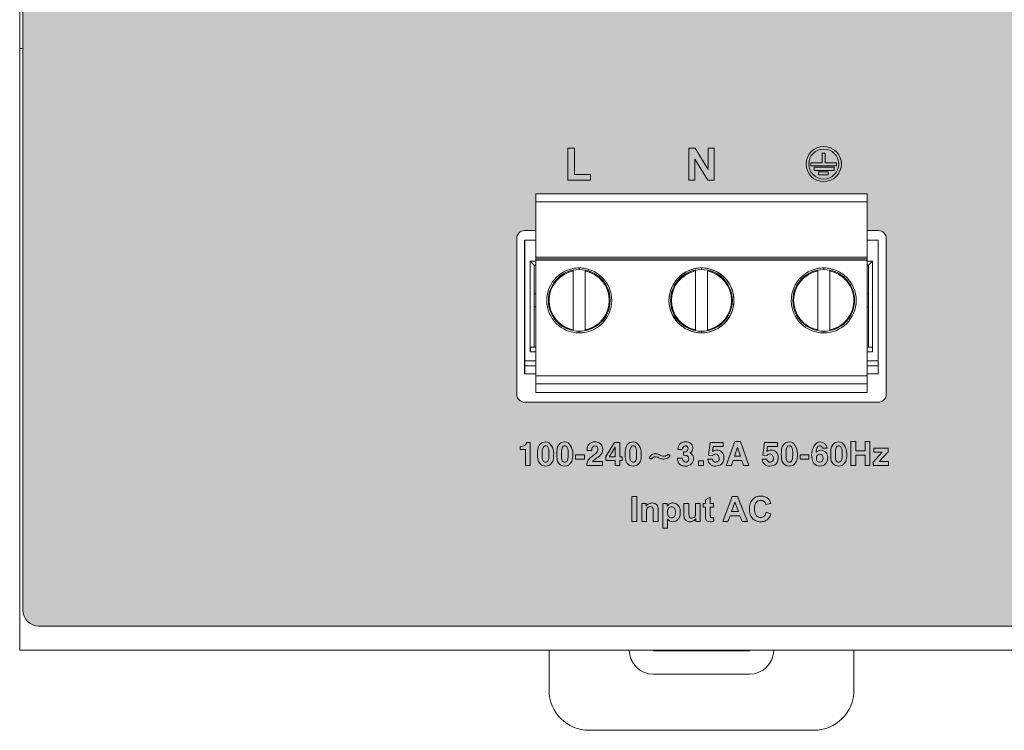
# Model space of a CAD drawing. Header units: millimetres. Extents: x 0 to 420, y 0 to 297.
# Tile 4 of 7: x 312 to 373, y 83 to 127. Entities that reach past the tile are written whole.
import ezdxf

# ---------------------------------------------------------------- set-up
doc = ezdxf.new("R2010")
doc.units = ezdxf.units.MM
doc.layers.get('0').update_dxf_attribs({"linetype": 'CONTINUOUS', "lineweight": 13})

msp = doc.modelspace()

# ---------------------------------------------------------------- hatches: boundary and pattern name
h = msp.add_hatch(color=18)
h.paths.add_polyline_path([(396.821, 125.5, 0.180506), (373.398, 138.973), (333.355, 147.412, -0.345626), (312.221, 171.6), (312.221, 90.5, 0.414214), (313.221, 89.5), (395.821, 89.5, 0.414214), (396.821, 90.5)])
h.paths.add_polyline_path([(366.041, 103.95, -0.414214), (365.541, 103.45), (343.501, 103.45, -0.414214), (343.001, 103.95), (343.001, 113.65, -0.414214), (343.501, 114.15), (344.201, 114.15), (344.201, 116.45), (364.841, 116.45), (364.841, 114.15), (365.541, 114.15, -0.414214), (366.041, 113.65)], flags=16)

# ---------------------------------------------------------------- linework, layer by layer
for p, q in [((312.221, 206.5), (312.221, 90.5)), ((312.021, 173.593), (312.021, 123.392)), ((312.221, 125.5), (312.021, 125.5)), ((312.021, 121.903), (312.021, 123.392)), ((312.021, 121.903), (312.021, 88)), ((344.201, 116.45), (364.841, 116.45)), ((344.201, 104.05), (344.201, 116.45)), ((364.841, 104.05), (364.841, 116.45)), ((344.201, 115.95), (364.841, 115.95)), ((343.491, 113.55), (343.491, 105.23)), ((343.501, 113.55), (344.201, 113.55)), ((343.501, 105.23), (343.501, 113.55)), ((364.841, 113.55), (365.541, 113.55)), ((365.541, 105.23), (365.541, 113.55)), ((344.201, 112.5), (364.841, 112.5)), ((344.201, 112.4), (364.841, 112.4)), ((343.851, 112.25), (344.201, 112.25)), ((344.101, 112), (343.851, 112.25)), ((343.851, 106.59), (343.851, 112.25)), ((344.101, 112), (344.201, 112)), ((344.101, 106.89), (344.101, 112)), ((344.201, 112.3), (364.841, 112.3)), ((346.901, 111.725), (346.901, 111.825)), ((354.521, 111.725), (354.521, 111.825)), ((362.141, 111.725), (362.141, 111.825)), ((364.841, 112.25), (365.191, 112.25)), ((364.841, 112), (364.941, 112)), ((364.941, 112), (365.191, 112.25)), ((364.941, 106.89), (364.941, 112)), ((365.191, 106.59), (365.191, 112.25)), ((346.526, 107.914), (346.526, 111.686)), ((346.526, 111.686), (346.526, 111.637)), ((347.276, 111.686), (347.276, 107.914)), ((347.276, 111.637), (347.276, 111.686)), ((354.146, 107.914), (354.146, 111.686)), ((354.146, 111.686), (354.146, 111.637)), ((354.896, 111.686), (354.896, 107.914)), ((354.896, 111.637), (354.896, 111.686)), ((361.766, 107.914), (361.766, 111.686)), ((361.766, 111.686), (361.766, 111.637)), ((362.516, 111.686), (362.516, 107.914)), ((362.516, 111.637), (362.516, 111.686)), ((344.101, 110.2), (344.201, 110.2)), ((364.841, 110.2), (364.941, 110.2)), ((344.101, 109.4), (344.201, 109.4)), ((364.841, 109.4), (364.941, 109.4)), ((346.526, 107.963), (346.526, 107.914)), ((346.901, 107.775), (346.901, 107.875)), ((347.276, 107.914), (347.276, 107.963)), ((354.146, 107.963), (354.146, 107.914)), ((354.521, 107.775), (354.521, 107.875)), ((354.896, 107.914), (354.896, 107.963)), ((361.766, 107.963), (361.766, 107.914)), ((362.141, 107.775), (362.141, 107.875)), ((362.516, 107.914), (362.516, 107.963)), ((343.901, 106.89), (344.201, 106.89)), ((364.841, 106.89), (365.141, 106.89)), ((343.851, 106.59), (344.201, 106.59)), ((364.841, 106.59), (365.191, 106.59)), ((343.501, 106.03), (344.201, 106.03)), ((343.501, 105.73), (344.201, 105.73)), ((364.841, 106.03), (365.541, 106.03)), ((364.841, 105.73), (365.541, 105.73)), ((343.501, 105.23), (344.201, 105.23)), ((344.201, 105.1), (364.841, 105.1)), ((364.841, 105.23), (365.541, 105.23)), ((344.201, 104.6), (364.841, 104.6)), ((344.201, 104.05), (364.841, 104.05)), ((313.221, 89.5), (395.821, 89.5)), ((397.021, 88), (312.021, 88)), ((345.021, 88), (345.021, 85.5)), ((351.521, 87.95), (351.521, 88)), ((351.521, 87.95), (357.521, 87.95)), ((357.521, 87.95), (357.521, 88)), ((364.021, 85.5), (364.021, 88)), ((351.521, 86.5), (357.521, 86.5)), ((347.521, 83), (361.521, 83))]:
    msp.add_line(p, q)
at = {"color": 7}
for p, q in [((346.598, 119.301), (346.191, 119.301)), ((346.191, 119.301), (346.191, 117.301)), ((346.598, 117.641), (346.598, 119.301)), ((354.119, 119.301), (353.727, 119.301)), ((353.727, 119.301), (353.727, 117.301)), ((354.938, 117.965), (354.119, 119.301)), ((355.313, 119.301), (354.938, 119.301)), ((354.938, 119.301), (354.938, 117.965)), ((355.313, 117.301), (355.313, 119.301)), ((354.102, 118.605), (354.908, 117.301)), ((354.102, 117.301), (354.102, 118.605)), ((362.237, 118.982), (362.045, 118.982)), ((362.045, 118.982), (362.045, 118.384)), ((362.237, 118.384), (362.237, 118.982)), ((362.045, 118.384), (361.337, 118.384)), ((361.337, 118.384), (361.337, 118.191)), ((361.337, 118.191), (362.945, 118.191)), ((362.784, 118.098), (361.539, 118.098)), ((361.539, 118.098), (361.539, 117.905)), ((361.539, 117.905), (362.784, 117.905)), ((362.945, 118.384), (362.237, 118.384)), ((362.784, 117.905), (362.784, 118.098)), ((362.945, 118.191), (362.945, 118.384)), ((346.191, 117.301), (347.611, 117.301)), ((347.611, 117.641), (346.598, 117.641)), ((347.611, 117.301), (347.611, 117.641)), ((353.727, 117.301), (354.102, 117.301)), ((354.908, 117.301), (355.313, 117.301)), ((362.423, 117.811), (361.82, 117.811)), ((361.82, 117.811), (361.82, 117.619)), ((361.82, 117.619), (362.423, 117.619)), ((362.423, 117.619), (362.423, 117.811)), ((343.214, 100.7), (343.214, 100.5)), ((343.839, 100.949), (343.614, 100.949)), ((343.839, 99.5), (343.839, 100.949)), ((349.103, 100.949), (348.562, 100.07)), ((349.421, 100.949), (349.103, 100.949)), ((349.421, 100.041), (349.421, 100.949)), ((355.065, 100.949), (354.958, 100.143)), ((355.867, 100.949), (355.065, 100.949)), ((355.218, 100.387), (355.259, 100.695)), ((355.259, 100.695), (355.867, 100.695)), ((355.867, 100.695), (355.867, 100.949)), ((356.6, 101), (356.069, 99.5)), ((356.945, 101), (356.6, 101)), ((357.477, 99.5), (356.945, 101)), ((358.45, 100.949), (358.343, 100.143)), ((359.252, 100.949), (358.45, 100.949)), ((358.603, 100.387), (358.644, 100.695)), ((358.644, 100.695), (359.252, 100.695)), ((359.252, 100.695), (359.252, 100.949)), ((364.138, 101), (363.832, 101)), ((363.832, 101), (363.832, 99.5)), ((364.138, 100.429), (364.138, 101)), ((365.025, 101), (364.719, 101)), ((364.719, 101), (364.719, 100.429)), ((365.025, 99.5), (365.025, 101)), ((343.214, 100.5), (343.55, 100.5)), ((343.55, 100.5), (343.55, 99.5)), ((347.221, 100.178), (346.665, 100.178)), ((346.665, 100.178), (346.665, 99.902)), ((347.221, 99.902), (347.221, 100.178)), ((347.388, 100.448), (347.684, 100.448)), ((348.562, 100.07), (348.562, 99.813)), ((348.776, 100.041), (349.133, 100.651)), ((349.133, 100.651), (349.133, 100.041)), ((352.562, 100.109), (352.435, 100.206)), ((353.051, 100.507), (353.319, 100.507)), ((353.464, 100.355), (353.401, 100.355)), ((353.401, 100.355), (353.401, 100.145)), ((353.401, 100.145), (353.444, 100.145)), ((354.958, 100.143), (355.213, 100.131)), ((356.584, 100.085), (356.766, 100.644)), ((356.953, 100.085), (356.584, 100.085)), ((356.766, 100.644), (356.953, 100.085)), ((358.343, 100.143), (358.598, 100.131)), ((361.222, 100.178), (360.666, 100.178)), ((360.666, 100.178), (360.666, 99.902)), ((361.222, 99.902), (361.222, 100.178)), ((362.071, 100.599), (362.366, 100.599)), ((364.719, 100.429), (364.138, 100.429)), ((364.138, 100.16), (364.719, 100.16)), ((364.138, 99.5), (364.138, 100.16)), ((364.719, 100.16), (364.719, 99.5)), ((365.791, 100.345), (365.226, 99.725)), ((366.152, 100.595), (365.263, 100.595)), ((365.263, 100.595), (365.263, 100.345)), ((365.263, 100.345), (365.791, 100.345)), ((365.592, 99.749), (366.152, 100.358)), ((366.152, 100.358), (366.152, 100.595)), ((343.55, 99.5), (343.839, 99.5)), ((346.665, 99.902), (347.221, 99.902)), ((347.373, 99.548), (347.373, 99.5)), ((347.373, 99.5), (348.36, 99.5)), ((348.36, 99.755), (347.733, 99.755)), ((347.895, 99.903), (348.002, 99.979)), ((348.36, 99.5), (348.36, 99.755)), ((348.562, 99.813), (349.133, 99.813)), ((349.133, 100.041), (348.776, 100.041)), ((349.133, 99.813), (349.133, 99.5)), ((349.133, 99.5), (349.421, 99.5)), ((349.583, 100.041), (349.421, 100.041)), ((349.421, 99.813), (349.583, 99.813)), ((349.421, 99.5), (349.421, 99.813)), ((349.583, 99.813), (349.583, 100.041)), ((351.258, 99.98), (351.392, 99.906)), ((353.326, 99.955), (353.031, 99.955)), ((354.64, 99.805), (354.334, 99.805)), ((354.334, 99.805), (354.334, 99.5)), ((354.334, 99.5), (354.64, 99.5)), ((354.64, 99.5), (354.64, 99.805)), ((355.207, 99.895), (354.912, 99.895)), ((356.069, 99.5), (356.393, 99.5)), ((356.393, 99.5), (356.496, 99.816)), ((356.496, 99.816), (357.039, 99.816)), ((357.039, 99.816), (357.143, 99.5)), ((357.143, 99.5), (357.477, 99.5)), ((358.592, 99.895), (358.297, 99.895)), ((360.666, 99.902), (361.222, 99.902)), ((363.832, 99.5), (364.138, 99.5)), ((364.719, 99.5), (365.025, 99.5)), ((365.226, 99.725), (365.226, 99.5)), ((365.226, 99.5), (366.17, 99.5)), ((366.17, 99.749), (365.592, 99.749)), ((366.17, 99.5), (366.17, 99.749)), ((350.5, 97.574), (350.187, 97.574)), ((350.187, 97.574), (350.187, 96.027)), ((350.5, 96.027), (350.5, 97.574)), ((351.069, 97.148), (350.793, 97.148)), ((350.793, 97.148), (350.793, 96.027)), ((351.069, 96.983), (351.069, 97.148)), ((352.384, 97.148), (352.107, 97.148)), ((352.107, 97.148), (352.107, 95.601)), ((352.384, 96.983), (352.384, 97.148)), ((353.727, 97.148), (353.43, 97.148)), ((353.43, 97.148), (353.43, 96.439)), ((353.727, 96.633), (353.727, 97.148)), ((354.449, 97.148), (354.153, 97.148)), ((354.153, 97.148), (354.153, 96.675)), ((354.449, 96.027), (354.449, 97.148)), ((354.77, 97.148), (354.634, 97.148)), ((354.634, 97.148), (354.634, 96.911)), ((355.068, 97.544), (354.77, 97.371)), ((354.77, 97.371), (354.77, 97.148)), ((355.068, 97.148), (355.068, 97.544)), ((355.27, 97.148), (355.068, 97.148)), ((355.27, 96.911), (355.27, 97.148)), ((356.444, 97.574), (355.842, 96.027)), ((356.397, 96.64), (356.606, 97.214)), ((356.774, 97.574), (356.444, 97.574)), ((356.606, 97.214), (356.819, 96.64)), ((357.394, 96.027), (356.774, 97.574)), ((358.539, 97.074), (358.849, 97.148)), ((351.09, 96.027), (351.09, 96.535)), ((351.518, 96.599), (351.518, 96.027)), ((351.815, 96.027), (351.815, 96.724)), ((354.634, 96.911), (354.77, 96.911)), ((354.77, 96.911), (354.77, 96.423)), ((355.068, 96.911), (355.27, 96.911)), ((355.068, 96.46), (355.068, 96.911)), ((356.173, 96.027), (356.301, 96.378)), ((356.301, 96.378), (356.919, 96.378)), ((356.819, 96.64), (356.397, 96.64)), ((356.919, 96.378), (357.054, 96.027)), ((358.852, 96.5), (358.55, 96.596)), ((350.187, 96.027), (350.5, 96.027)), ((350.793, 96.027), (351.09, 96.027)), ((351.518, 96.027), (351.815, 96.027)), ((352.404, 95.601), (352.404, 96.166)), ((354.174, 96.195), (354.174, 96.027)), ((354.174, 96.027), (354.449, 96.027)), ((355.294, 96.046), (355.269, 96.276)), ((355.842, 96.027), (356.173, 96.027)), ((357.054, 96.027), (357.394, 96.027)), ((352.107, 95.601), (352.404, 95.601))]:
    msp.add_line(p, q, dxfattribs=at)
msp.add_lwpolyline([(364.841, 116.45), (344.201, 116.45), (344.201, 114.15), (343.501, 114.15, 0.414214), (343.001, 113.65), (343.001, 103.95, 0.414214), (343.501, 103.45), (365.541, 103.45, 0.414214), (366.041, 103.95), (366.041, 113.65, 0.414214), (365.541, 114.15), (364.841, 114.15)], format="xyb", close=True)
for radius in [1.1, 0.935]:
    msp.add_circle((362.141, 118.301), radius, dxfattribs=at)
for centre, radius in [((346.901, 109.8), 2.025), ((346.901, 109.8), 1.925), ((354.521, 109.8), 1.925), ((362.141, 109.8), 2.025), ((362.141, 109.8), 1.925)]:
    msp.add_circle(centre, radius)
for centre, radius, start, end in [((346.902, 109.793), 2.032, 90.01981, 101.92919), ((346.9, 109.794), 2.031, 78.07227, 89.9835), ((354.521, 109.8), 2.025, 89.99973, 270.00027), ((354.521, 109.8), 2.025, 101.94992, 258.05481), ((354.522, 109.793), 2.032, 90.01981, 101.92919), ((354.52, 109.794), 2.031, 78.07227, 89.9835), ((354.521, 109.8), 2.025, 269.99973, 90.00027), ((354.521, 109.8), 2.025, 281.94992, 78.05481), ((362.142, 109.793), 2.032, 90.01981, 101.92919), ((362.14, 109.794), 2.031, 78.07227, 89.9835), ((346.901, 109.8), 1.875, 101.53696, 258.46304), ((346.902, 109.795), 1.88, 101.55379, 113.53421), ((346.899, 109.794), 1.881, 66.46431, 78.44284), ((346.901, 109.8), 1.875, 281.53696, 78.46304), ((354.521, 109.8), 1.875, 101.53696, 258.46304), ((354.521, 109.8), 1.875, 113.55211, 246.44307), ((354.522, 109.795), 1.88, 101.55379, 113.53421), ((354.519, 109.794), 1.881, 66.46431, 78.44284), ((354.521, 109.8), 1.875, 281.53696, 78.46304), ((362.141, 109.8), 1.875, 101.53696, 258.46304), ((362.142, 109.795), 1.88, 101.55379, 113.53421), ((362.139, 109.794), 1.881, 66.46431, 78.44284), ((362.141, 109.8), 1.875, 281.53696, 78.46304), ((346.903, 109.806), 1.881, 246.46431, 258.44284), ((346.899, 109.805), 1.88, 281.55379, 293.53421), ((354.523, 109.806), 1.881, 246.46431, 258.44284), ((354.519, 109.805), 1.88, 281.55379, 293.53421), ((362.143, 109.806), 1.881, 246.46431, 258.44284), ((362.139, 109.805), 1.88, 281.55379, 293.53421), ((346.901, 109.806), 2.031, 258.07227, 269.9835), ((346.9, 109.807), 2.032, 270.01981, 281.92919), ((354.521, 109.806), 2.031, 258.07227, 269.9835), ((354.52, 109.807), 2.032, 270.01981, 281.92919), ((362.141, 109.806), 2.031, 258.07227, 269.9835), ((362.14, 109.807), 2.032, 270.01981, 281.92919), ((344.278, 106.74), 0.417, 167.06995, 167.9089), ((344.271, 106.741), 0.41, 167.03278, 167.88636), ((345.557, 106.591), 1.706, 176.98097, 180.04572), ((345.204, 106.611), 1.353, 174.52712, 177.03235), ((344.938, 106.636), 1.085, 173.18753, 174.50857), ((344.932, 106.637), 1.079, 173.1877, 174.51629), ((364.171, 106.644), 1.017, 6.39826, 6.8314), ((364.18, 106.645), 1.009, 6.3959, 6.83274), ((363.447, 106.59), 1.744, 359.98733, 2.98648), ((363.451, 106.59), 1.74, 359.98437, 2.99058), ((313.221, 90.5), 1, 180, 270), ((351.521, 88), 1.5, 180, 270), ((357.521, 88), 1.5, 270, 0), ((347.521, 85.5), 2.5, 180, 270), ((361.521, 85.5), 2.5, 270, 0)]:
    msp.add_arc(centre, radius, start, end)
msp.add_arc((348.04, 99.488), 0.675, 138.48446, 157.64152, dxfattribs=at)
for points, knots in [([(343.86, 106.765), (343.861, 106.771), (343.864, 106.791), (343.867, 106.812), (343.87, 106.827)], [0, 0, 0, 0, 0.01718134, 0.06262843, 0.06262843, 0.06262843, 0.06262843]), ([(343.87, 106.827), (343.869, 106.822), (343.865, 106.802), (343.862, 106.781), (343.86, 106.765)], [0, 0, 0, 0, 0.01406884, 0.06263162, 0.06263162, 0.06263162, 0.06263162]), ([(343.872, 106.833), (343.873, 106.837), (343.876, 106.852), (343.881, 106.866), (343.885, 106.875)], [0, 0, 0, 0, 0.01343147, 0.04465953, 0.04465953, 0.04465953, 0.04465953]), ([(343.885, 106.875), (343.884, 106.873), (343.878, 106.859), (343.874, 106.845), (343.872, 106.833)], [0, 0, 0, 0, 0.00889665, 0.04468724, 0.04468724, 0.04468724, 0.04468724]), ([(343.885, 106.875), (343.887, 106.877), (343.89, 106.884), (343.896, 106.89), (343.901, 106.89)], [0, 0, 0, 0, 0.00741065, 0.02175757, 0.02175757, 0.02175757, 0.02175757]), ([(343.901, 106.89), (343.9, 106.89), (343.892, 106.888), (343.888, 106.881), (343.885, 106.875)], [0, 0, 0, 0, 0.00402996, 0.0219818, 0.0219818, 0.0219818, 0.0219818]), ([(365.141, 106.89), (365.142, 106.89), (365.15, 106.888), (365.154, 106.881), (365.156, 106.875)], [0, 0, 0, 0, 0.00409298, 0.02200029, 0.02200029, 0.02200029, 0.02200029]), ([(365.156, 106.875), (365.155, 106.878), (365.152, 106.884), (365.146, 106.89), (365.141, 106.89)], [0, 0, 0, 0, 0.00742713, 0.02175551, 0.02175551, 0.02175551, 0.02175551]), ([(365.156, 106.875), (365.157, 106.873), (365.161, 106.865), (365.164, 106.856), (365.166, 106.848)], [0, 0, 0, 0, 0.00608131, 0.02884879, 0.02884879, 0.02884879, 0.02884879]), ([(365.166, 106.848), (365.166, 106.851), (365.163, 106.86), (365.159, 106.869), (365.156, 106.875)], [0, 0, 0, 0, 0.0083459, 0.02885662, 0.02885662, 0.02885662, 0.02885662]), ([(365.166, 106.848), (365.167, 106.847), (365.168, 106.842), (365.169, 106.836), (365.17, 106.832)], [0, 0, 0, 0, 0.00392989, 0.01657059, 0.01657059, 0.01657059, 0.01657059]), ([(365.17, 106.832), (365.17, 106.834), (365.169, 106.839), (365.167, 106.844), (365.166, 106.848)], [0, 0, 0, 0, 0.00435463, 0.01657164, 0.01657164, 0.01657164, 0.01657164]), ([(365.17, 106.832), (365.171, 106.827), (365.176, 106.805), (365.179, 106.783), (365.181, 106.765)], [0, 0, 0, 0, 0.0150403, 0.0679947, 0.0679947, 0.0679947, 0.0679947]), ([(365.181, 106.765), (365.181, 106.771), (365.178, 106.794), (365.174, 106.816), (365.17, 106.832)], [0, 0, 0, 0, 0.01886849, 0.06799384, 0.06799384, 0.06799384, 0.06799384]), ([(343.851, 106.59), (343.851, 106.598), (343.851, 106.628), (343.852, 106.659), (343.853, 106.681)], [0, 0, 0, 0, 0.02310148, 0.09126478, 0.09126478, 0.09126478, 0.09126478]), ([(343.853, 106.681), (343.853, 106.686), (343.855, 106.706), (343.856, 106.726), (343.858, 106.74)], [0, 0, 0, 0, 0.01530059, 0.0591531, 0.0591531, 0.0591531, 0.0591531]), ([(365.182, 106.757), (365.183, 106.751), (365.186, 106.726), (365.187, 106.701), (365.188, 106.681)], [0, 0, 0, 0, 0.01809826, 0.07648535, 0.07648535, 0.07648535, 0.07648535]), ([(365.188, 106.681), (365.188, 106.688), (365.187, 106.713), (365.184, 106.739), (365.182, 106.757)], [0, 0, 0, 0, 0.02005825, 0.07648514, 0.07648514, 0.07648514, 0.07648514])]:
    msp.add_open_spline(points, degree=3, knots=knots)
for points in [[(343.438, 100.726), (343.368, 100.698), (343.289, 100.7), (343.214, 100.7)], [(343.547, 100.798), (343.517, 100.766), (343.478, 100.742), (343.438, 100.726)], [(343.614, 100.949), (343.601, 100.896), (343.585, 100.838), (343.547, 100.798)], [(344.433, 100.804), (344.313, 100.642), (344.303, 100.415), (344.303, 100.214)], [(344.813, 100.982), (344.673, 100.982), (344.516, 100.916), (344.433, 100.804)], [(344.646, 100.629), (344.673, 100.689), (344.744, 100.739), (344.81, 100.739)], [(344.81, 100.739), (344.872, 100.739), (344.939, 100.695), (344.965, 100.639)], [(345.309, 100.275), (345.309, 100.563), (345.101, 100.982), (344.813, 100.982)], [(345.625, 100.804), (345.506, 100.642), (345.495, 100.415), (345.495, 100.214)], [(346.006, 100.982), (345.866, 100.982), (345.708, 100.916), (345.625, 100.804)], [(345.839, 100.629), (345.865, 100.689), (345.937, 100.739), (346.003, 100.739)], [(346.003, 100.739), (346.064, 100.739), (346.131, 100.695), (346.158, 100.639)], [(346.502, 100.275), (346.502, 100.563), (346.293, 100.982), (346.006, 100.982)], [(347.514, 100.846), (347.429, 100.757), (347.387, 100.622), (347.387, 100.499)], [(347.872, 100.982), (347.744, 100.982), (347.601, 100.939), (347.514, 100.846)], [(347.684, 100.448), (347.685, 100.526), (347.69, 100.614), (347.738, 100.675)], [(347.738, 100.675), (347.771, 100.716), (347.828, 100.739), (347.879, 100.739)], [(348.227, 100.858), (348.134, 100.942), (347.997, 100.982), (347.872, 100.982)], [(347.879, 100.739), (347.929, 100.739), (347.984, 100.718), (348.017, 100.68)], [(348.017, 100.68), (348.051, 100.64), (348.068, 100.582), (348.068, 100.529)], [(348.363, 100.516), (348.363, 100.639), (348.318, 100.775), (348.227, 100.858)], [(349.895, 100.804), (349.776, 100.642), (349.765, 100.415), (349.765, 100.214)], [(350.275, 100.982), (350.136, 100.982), (349.978, 100.916), (349.895, 100.804)], [(350.108, 100.629), (350.135, 100.689), (350.207, 100.739), (350.272, 100.739)], [(350.272, 100.739), (350.334, 100.739), (350.401, 100.695), (350.428, 100.639)], [(350.771, 100.275), (350.771, 100.563), (350.563, 100.982), (350.275, 100.982)], [(353.177, 100.855), (353.09, 100.768), (353.051, 100.63), (353.051, 100.507)], [(353.523, 100.982), (353.4, 100.982), (353.263, 100.942), (353.177, 100.855)], [(353.319, 100.507), (353.321, 100.608), (353.413, 100.739), (353.514, 100.739)], [(353.514, 100.739), (353.558, 100.739), (353.606, 100.723), (353.638, 100.692)], [(353.86, 100.87), (353.772, 100.949), (353.641, 100.982), (353.523, 100.982)], [(353.638, 100.692), (353.672, 100.659), (353.688, 100.606), (353.688, 100.559)], [(353.983, 100.585), (353.983, 100.688), (353.937, 100.801), (353.86, 100.87)], [(359.626, 100.804), (359.507, 100.642), (359.496, 100.415), (359.496, 100.214)], [(360.007, 100.982), (359.867, 100.982), (359.709, 100.916), (359.626, 100.804)], [(359.84, 100.629), (359.866, 100.689), (359.938, 100.739), (360.004, 100.739)], [(360.004, 100.739), (360.065, 100.739), (360.132, 100.695), (360.159, 100.639)], [(360.503, 100.275), (360.503, 100.563), (360.294, 100.982), (360.007, 100.982)], [(361.92, 100.982), (361.598, 100.982), (361.387, 100.498), (361.387, 100.176)], [(361.752, 100.656), (361.787, 100.704), (361.85, 100.739), (361.909, 100.739)], [(361.909, 100.739), (361.98, 100.739), (362.051, 100.667), (362.071, 100.599)], [(362.366, 100.599), (362.339, 100.793), (362.116, 100.982), (361.92, 100.982)], [(362.704, 100.804), (362.584, 100.642), (362.574, 100.415), (362.574, 100.214)], [(363.084, 100.982), (362.944, 100.982), (362.787, 100.916), (362.704, 100.804)], [(362.917, 100.629), (362.944, 100.689), (363.015, 100.739), (363.081, 100.739)], [(363.081, 100.739), (363.142, 100.739), (363.209, 100.695), (363.236, 100.639)], [(363.58, 100.275), (363.58, 100.563), (363.372, 100.982), (363.084, 100.982)], [(344.303, 100.214), (344.303, 100.017), (344.313, 99.792), (344.435, 99.637)], [(344.651, 99.798), (344.581, 99.913), (344.598, 100.063), (344.598, 100.197)], [(344.598, 100.197), (344.598, 100.342), (344.587, 100.497), (344.646, 100.629)], [(344.965, 100.639), (345.02, 100.526), (345.014, 100.391), (345.014, 100.266)], [(345.014, 100.266), (345.014, 100.118), (345.022, 99.963), (344.968, 99.826)], [(345.174, 99.645), (345.303, 99.816), (345.309, 100.06), (345.309, 100.275)], [(345.495, 100.214), (345.495, 100.017), (345.506, 99.792), (345.627, 99.637)], [(345.843, 99.798), (345.774, 99.913), (345.791, 100.063), (345.791, 100.197)], [(345.791, 100.197), (345.791, 100.342), (345.78, 100.497), (345.839, 100.629)], [(346.158, 100.639), (346.212, 100.526), (346.206, 100.391), (346.206, 100.266)], [(346.206, 100.266), (346.206, 100.118), (346.214, 99.963), (346.161, 99.826)], [(346.366, 99.645), (346.496, 99.816), (346.502, 100.06), (346.502, 100.275)], [(347.387, 100.499), (347.387, 100.482), (347.388, 100.465), (347.388, 100.448)], [(347.815, 100.167), (347.717, 100.096), (347.615, 100.026), (347.535, 99.935)], [(348.02, 100.359), (347.972, 100.279), (347.891, 100.222), (347.815, 100.167)], [(348.002, 99.979), (348.108, 100.053), (348.217, 100.135), (348.288, 100.244)], [(348.068, 100.529), (348.068, 100.47), (348.05, 100.41), (348.02, 100.359)], [(348.288, 100.244), (348.339, 100.323), (348.363, 100.422), (348.363, 100.516)], [(349.765, 100.214), (349.765, 100.017), (349.776, 99.792), (349.897, 99.637)], [(350.113, 99.798), (350.044, 99.913), (350.061, 100.063), (350.061, 100.197)], [(350.061, 100.197), (350.061, 100.342), (350.049, 100.497), (350.108, 100.629)], [(350.428, 100.639), (350.482, 100.526), (350.476, 100.391), (350.476, 100.266)], [(350.476, 100.266), (350.476, 100.118), (350.484, 99.963), (350.431, 99.826)], [(350.636, 99.645), (350.766, 99.816), (350.771, 100.06), (350.771, 100.275)], [(351.452, 100.197), (351.366, 100.152), (351.309, 100.062), (351.258, 99.98)], [(351.392, 99.906), (351.444, 99.989), (351.545, 100.057), (351.642, 100.057)], [(351.648, 100.241), (351.581, 100.241), (351.511, 100.227), (351.452, 100.197)], [(351.642, 100.057), (351.721, 100.057), (351.798, 100.026), (351.87, 99.996)], [(351.749, 100.231), (351.716, 100.238), (351.682, 100.241), (351.648, 100.241)], [(351.914, 100.164), (351.86, 100.19), (351.807, 100.219), (351.749, 100.231)], [(352.177, 100.089), (352.086, 100.089), (351.996, 100.124), (351.914, 100.164)], [(352.435, 100.206), (352.367, 100.14), (352.271, 100.089), (352.177, 100.089)], [(352.369, 99.945), (352.446, 99.981), (352.506, 100.045), (352.562, 100.109)], [(353.444, 100.145), (353.498, 100.145), (353.552, 100.14), (353.602, 100.123)], [(353.562, 100.366), (353.53, 100.357), (353.497, 100.355), (353.464, 100.355)], [(353.652, 100.437), (353.631, 100.405), (353.598, 100.378), (353.562, 100.366)], [(353.602, 100.123), (353.678, 100.097), (353.731, 100.001), (353.731, 99.922)], [(353.688, 100.559), (353.688, 100.517), (353.676, 100.472), (353.652, 100.437)], [(353.817, 100.282), (353.913, 100.346), (353.983, 100.47), (353.983, 100.585)], [(353.981, 100.135), (353.946, 100.2), (353.882, 100.248), (353.817, 100.282)], [(354.026, 99.941), (354.026, 100.007), (354.012, 100.077), (353.981, 100.135)], [(355.213, 100.131), (355.262, 100.188), (355.341, 100.227), (355.416, 100.227)], [(355.478, 100.469), (355.387, 100.469), (355.294, 100.438), (355.218, 100.387)], [(355.416, 100.227), (355.528, 100.227), (355.629, 100.08), (355.629, 99.968)], [(355.798, 100.341), (355.718, 100.423), (355.593, 100.469), (355.478, 100.469)], [(355.924, 100.001), (355.924, 100.122), (355.882, 100.255), (355.798, 100.341)], [(358.598, 100.131), (358.647, 100.188), (358.726, 100.227), (358.801, 100.227)], [(358.863, 100.469), (358.772, 100.469), (358.679, 100.438), (358.603, 100.387)], [(358.801, 100.227), (358.913, 100.227), (359.014, 100.08), (359.014, 99.968)], [(359.183, 100.341), (359.103, 100.423), (358.978, 100.469), (358.863, 100.469)], [(359.309, 100.001), (359.309, 100.122), (359.267, 100.255), (359.183, 100.341)], [(359.496, 100.214), (359.496, 100.017), (359.507, 99.792), (359.628, 99.637)], [(359.844, 99.798), (359.775, 99.913), (359.792, 100.063), (359.792, 100.197)], [(359.792, 100.197), (359.792, 100.342), (359.781, 100.497), (359.84, 100.629)], [(360.159, 100.639), (360.213, 100.526), (360.207, 100.391), (360.207, 100.266)], [(360.207, 100.266), (360.207, 100.118), (360.215, 99.963), (360.162, 99.826)], [(360.367, 99.645), (360.497, 99.816), (360.503, 100.06), (360.503, 100.275)], [(361.387, 100.176), (361.387, 99.993), (361.41, 99.787), (361.524, 99.643)], [(361.666, 100.332), (361.678, 100.443), (361.686, 100.565), (361.752, 100.656)], [(361.965, 100.457), (361.857, 100.457), (361.747, 100.403), (361.666, 100.332)], [(361.683, 99.971), (361.683, 100.036), (361.697, 100.111), (361.743, 100.156)], [(361.743, 100.156), (361.781, 100.193), (361.84, 100.215), (361.894, 100.215)], [(361.894, 100.215), (361.948, 100.215), (362.008, 100.189), (362.043, 100.147)], [(362.269, 100.332), (362.192, 100.41), (362.075, 100.457), (361.965, 100.457)], [(362.043, 100.147), (362.083, 100.099), (362.099, 100.03), (362.099, 99.966)], [(362.395, 99.991), (362.395, 100.112), (362.355, 100.246), (362.269, 100.332)], [(362.574, 100.214), (362.574, 100.017), (362.584, 99.792), (362.706, 99.637)], [(362.922, 99.798), (362.852, 99.913), (362.869, 100.063), (362.869, 100.197)], [(362.869, 100.197), (362.869, 100.342), (362.858, 100.497), (362.917, 100.629)], [(363.236, 100.639), (363.291, 100.526), (363.285, 100.391), (363.285, 100.266)], [(363.285, 100.266), (363.285, 100.118), (363.293, 99.963), (363.239, 99.826)], [(363.444, 99.645), (363.574, 99.816), (363.58, 100.06), (363.58, 100.275)], [(344.435, 99.637), (344.518, 99.531), (344.667, 99.468), (344.802, 99.468)], [(344.805, 99.711), (344.746, 99.711), (344.682, 99.748), (344.651, 99.798)], [(344.802, 99.468), (344.939, 99.468), (345.091, 99.535), (345.174, 99.645)], [(344.968, 99.826), (344.944, 99.764), (344.872, 99.711), (344.805, 99.711)], [(345.627, 99.637), (345.71, 99.531), (345.86, 99.468), (345.994, 99.468)], [(345.997, 99.711), (345.938, 99.711), (345.874, 99.748), (345.843, 99.798)], [(345.994, 99.468), (346.131, 99.468), (346.283, 99.535), (346.366, 99.645)], [(346.161, 99.826), (346.137, 99.764), (346.064, 99.711), (345.997, 99.711)], [(347.416, 99.744), (347.39, 99.682), (347.373, 99.615), (347.373, 99.548)], [(347.733, 99.755), (347.778, 99.812), (347.835, 99.861), (347.895, 99.903)], [(349.897, 99.637), (349.98, 99.531), (350.13, 99.468), (350.264, 99.468)], [(350.267, 99.711), (350.208, 99.711), (350.144, 99.748), (350.113, 99.798)], [(350.264, 99.468), (350.401, 99.468), (350.553, 99.535), (350.636, 99.645)], [(350.431, 99.826), (350.407, 99.764), (350.334, 99.711), (350.267, 99.711)], [(351.87, 99.996), (351.942, 99.966), (352.012, 99.93), (352.088, 99.914)], [(352.088, 99.914), (352.122, 99.907), (352.157, 99.904), (352.192, 99.904)], [(352.192, 99.904), (352.253, 99.904), (352.315, 99.919), (352.369, 99.945)], [(353.031, 99.955), (353.031, 99.857), (353.044, 99.752), (353.096, 99.669)], [(353.096, 99.669), (353.138, 99.604), (353.202, 99.549), (353.272, 99.518)], [(353.272, 99.518), (353.35, 99.484), (353.437, 99.468), (353.522, 99.468)], [(353.53, 99.711), (353.424, 99.711), (353.334, 99.849), (353.326, 99.955)], [(353.522, 99.468), (353.652, 99.468), (353.795, 99.511), (353.889, 99.602)], [(353.674, 99.769), (353.638, 99.732), (353.582, 99.711), (353.53, 99.711)], [(353.731, 99.922), (353.731, 99.867), (353.712, 99.808), (353.674, 99.769)], [(353.889, 99.602), (353.976, 99.687), (354.026, 99.819), (354.026, 99.941)], [(354.912, 99.895), (354.933, 99.774), (354.981, 99.641), (355.078, 99.565)], [(355.078, 99.565), (355.167, 99.496), (355.29, 99.468), (355.403, 99.468)], [(355.286, 99.749), (355.245, 99.786), (355.224, 99.843), (355.207, 99.895)], [(355.41, 99.711), (355.367, 99.711), (355.319, 99.721), (355.286, 99.749)], [(355.403, 99.468), (355.539, 99.468), (355.69, 99.518), (355.783, 99.617)], [(355.566, 99.777), (355.527, 99.736), (355.466, 99.711), (355.41, 99.711)], [(355.629, 99.968), (355.629, 99.901), (355.612, 99.826), (355.566, 99.777)], [(355.783, 99.617), (355.876, 99.717), (355.924, 99.865), (355.924, 100.001)], [(358.297, 99.895), (358.318, 99.774), (358.366, 99.641), (358.463, 99.565)], [(358.463, 99.565), (358.552, 99.496), (358.675, 99.468), (358.788, 99.468)], [(358.671, 99.749), (358.63, 99.786), (358.609, 99.843), (358.592, 99.895)], [(358.795, 99.711), (358.752, 99.711), (358.704, 99.721), (358.671, 99.749)], [(358.788, 99.468), (358.924, 99.468), (359.074, 99.518), (359.167, 99.617)], [(358.951, 99.777), (358.912, 99.736), (358.851, 99.711), (358.795, 99.711)], [(359.014, 99.968), (359.014, 99.901), (358.997, 99.826), (358.951, 99.777)], [(359.167, 99.617), (359.261, 99.717), (359.309, 99.865), (359.309, 100.001)], [(359.628, 99.637), (359.711, 99.531), (359.861, 99.468), (359.995, 99.468)], [(359.998, 99.711), (359.939, 99.711), (359.875, 99.748), (359.844, 99.798)], [(359.995, 99.468), (360.133, 99.468), (360.284, 99.535), (360.367, 99.645)], [(360.162, 99.826), (360.138, 99.764), (360.065, 99.711), (359.998, 99.711)], [(361.524, 99.643), (361.611, 99.533), (361.766, 99.468), (361.906, 99.468)], [(361.742, 99.778), (361.697, 99.829), (361.683, 99.904), (361.683, 99.971)], [(361.897, 99.711), (361.84, 99.711), (361.779, 99.735), (361.742, 99.778)], [(362.048, 99.783), (362.017, 99.737), (361.953, 99.711), (361.897, 99.711)], [(361.906, 99.468), (362.034, 99.468), (362.176, 99.518), (362.262, 99.612)], [(362.099, 99.966), (362.099, 99.903), (362.084, 99.835), (362.048, 99.783)], [(362.262, 99.612), (362.352, 99.711), (362.395, 99.857), (362.395, 99.991)], [(362.706, 99.637), (362.789, 99.531), (362.938, 99.468), (363.073, 99.468)], [(363.076, 99.711), (363.017, 99.711), (362.953, 99.748), (362.922, 99.798)], [(363.073, 99.468), (363.21, 99.468), (363.362, 99.535), (363.444, 99.645)], [(363.239, 99.826), (363.215, 99.764), (363.143, 99.711), (363.076, 99.711)], [(351.74, 97.048), (351.71, 97.089), (351.664, 97.118), (351.618, 97.138)], [(351.798, 96.923), (351.788, 96.968), (351.768, 97.011), (351.74, 97.048)], [(352.529, 97.121), (352.472, 97.087), (352.419, 97.04), (352.384, 96.983)], [(358.425, 97.264), (358.482, 97.218), (358.523, 97.146), (358.539, 97.074)], [(358.849, 97.148), (358.819, 97.253), (358.769, 97.358), (358.69, 97.433)], [(351.113, 96.793), (351.127, 96.837), (351.158, 96.878), (351.196, 96.904)], [(351.437, 96.917), (351.466, 96.897), (351.488, 96.867), (351.499, 96.834)], [(351.815, 96.724), (351.815, 96.79), (351.814, 96.858), (351.798, 96.923)], [(352.401, 96.607), (352.401, 96.693), (352.416, 96.79), (352.473, 96.855)], [(354.13, 96.373), (354.116, 96.331), (354.085, 96.295), (354.049, 96.269)], [(358.55, 96.596), (358.529, 96.505), (358.491, 96.409), (358.421, 96.347)], [(358.621, 96.124), (358.738, 96.213), (358.813, 96.358), (358.852, 96.5)], [(352.404, 96.166), (352.45, 96.116), (352.502, 96.069), (352.563, 96.039)], [(353.802, 96.259), (353.774, 96.279), (353.753, 96.31), (353.743, 96.343)], [(354.013, 96.054), (354.077, 96.086), (354.134, 96.136), (354.174, 96.195)], [(354.78, 96.214), (354.786, 96.173), (354.798, 96.132), (354.821, 96.098)], [(354.821, 96.098), (354.844, 96.067), (354.88, 96.044), (354.916, 96.028)], [(355.1, 96.262), (355.088, 96.271), (355.077, 96.285), (355.074, 96.3)]]:
    msp.add_open_spline(points, degree=3, dxfattribs=at)
for points, knots in [([(358.69, 97.433), (358.632, 97.488), (358.485, 97.578), (358.217, 97.614), (357.933, 97.571), (357.768, 97.456), (357.704, 97.387)], [0, 0, 0, 0, 0.23949, 0.499902, 0.798531, 1.079895, 1.079895, 1.079895, 1.079895]), ([(351.618, 97.138), (351.562, 97.163), (351.429, 97.186), (351.223, 97.142), (351.113, 97.041), (351.069, 96.983)], [0, 0, 0, 0, 0.1829636, 0.3921213, 0.6107608, 0.6107608, 0.6107608, 0.6107608]), ([(353.065, 97.02), (352.984, 97.111), (352.785, 97.207), (352.59, 97.156), (352.529, 97.121)], [0, 0, 0, 0, 0.365171, 0.5755692, 0.5755692, 0.5755692, 0.5755692]), ([(353.063, 96.158), (353.11, 96.211), (353.185, 96.353), (353.209, 96.592), (353.185, 96.829), (353.111, 96.968), (353.065, 97.02)], [0, 0, 0, 0, 0.213397, 0.4653711, 0.7109022, 0.9203142, 0.9203142, 0.9203142, 0.9203142]), ([(357.704, 97.387), (357.637, 97.315), (357.559, 97.175), (357.512, 96.964), (357.501, 96.79), (357.512, 96.619), (357.559, 96.416), (357.637, 96.282), (357.703, 96.211)], [0, 0, 0, 0, 0.296971, 0.461926, 0.644578, 0.818205, 0.976346, 1.266573, 1.266573, 1.266573, 1.266573]), ([(357.933, 96.392), (357.893, 96.439), (357.853, 96.537), (357.83, 96.68), (357.825, 96.808), (357.83, 96.934), (357.854, 97.072), (357.894, 97.165), (357.934, 97.21)], [0, 0, 0, 0, 0.1849658, 0.3017164, 0.4380544, 0.5667037, 0.6779849, 0.8586316, 0.8586316, 0.8586316, 0.8586316]), ([(357.934, 97.21), (357.967, 97.249), (358.054, 97.315), (358.234, 97.348), (358.367, 97.311), (358.425, 97.264)], [0, 0, 0, 0, 0.1541511, 0.3130073, 0.5359097, 0.5359097, 0.5359097, 0.5359097]), ([(351.09, 96.535), (351.09, 96.607), (351.09, 96.694), (351.108, 96.779), (351.113, 96.793)], [0, 0, 0, 0, 0.2158217, 0.2592279, 0.2592279, 0.2592279, 0.2592279]), ([(351.196, 96.904), (351.236, 96.931), (351.321, 96.958), (351.408, 96.937), (351.437, 96.917)], [0, 0, 0, 0, 0.1445654, 0.2514896, 0.2514896, 0.2514896, 0.2514896]), ([(351.499, 96.834), (351.517, 96.786), (351.516, 96.705), (351.518, 96.627), (351.518, 96.599)], [0, 0, 0, 0, 0.153127, 0.2360171, 0.2360171, 0.2360171, 0.2360171]), ([(352.476, 96.327), (352.432, 96.379), (352.405, 96.481), (352.401, 96.577), (352.401, 96.607)], [0, 0, 0, 0, 0.203577, 0.2922679, 0.2922679, 0.2922679, 0.2922679]), ([(352.473, 96.855), (352.516, 96.906), (352.652, 96.974), (352.787, 96.904), (352.828, 96.854)], [0, 0, 0, 0, 0.199135, 0.3938876, 0.3938876, 0.3938876, 0.3938876]), ([(352.828, 96.854), (352.854, 96.823), (352.892, 96.736), (352.903, 96.589), (352.893, 96.442), (352.856, 96.351), (352.83, 96.32)], [0, 0, 0, 0, 0.1204385, 0.2751034, 0.4383987, 0.5592289, 0.5592289, 0.5592289, 0.5592289]), ([(353.43, 96.439), (353.43, 96.355), (353.436, 96.2), (353.544, 96.082), (353.6, 96.052)], [0, 0, 0, 0, 0.2512731, 0.4416424, 0.4416424, 0.4416424, 0.4416424]), ([(353.743, 96.343), (353.724, 96.402), (353.729, 96.501), (353.727, 96.598), (353.727, 96.633)], [0, 0, 0, 0, 0.1836024, 0.2903562, 0.2903562, 0.2903562, 0.2903562]), ([(354.153, 96.675), (354.153, 96.589), (354.154, 96.487), (354.135, 96.386), (354.13, 96.373)], [0, 0, 0, 0, 0.2608425, 0.3039439, 0.3039439, 0.3039439, 0.3039439]), ([(354.77, 96.423), (354.77, 96.364), (354.77, 96.294), (354.778, 96.225), (354.78, 96.214)], [0, 0, 0, 0, 0.1768637, 0.2097995, 0.2097995, 0.2097995, 0.2097995]), ([(355.074, 96.3), (355.066, 96.332), (355.069, 96.386), (355.068, 96.439), (355.068, 96.46)], [0, 0, 0, 0, 0.0986039, 0.1600142, 0.1600142, 0.1600142, 0.1600142]), ([(358.421, 96.347), (358.364, 96.297), (358.23, 96.251), (358.05, 96.287), (357.966, 96.353), (357.933, 96.392)], [0, 0, 0, 0, 0.2285082, 0.3844212, 0.5374383, 0.5374383, 0.5374383, 0.5374383]), ([(352.83, 96.32), (352.79, 96.271), (352.654, 96.202), (352.519, 96.275), (352.476, 96.327)], [0, 0, 0, 0, 0.191071, 0.3946005, 0.3946005, 0.3946005, 0.3946005]), ([(352.563, 96.039), (352.615, 96.014), (352.796, 95.974), (352.983, 96.066), (353.063, 96.158)], [0, 0, 0, 0, 0.1724511, 0.539097, 0.539097, 0.539097, 0.539097]), ([(353.6, 96.052), (353.661, 96.018), (353.806, 95.985), (353.949, 96.021), (354.013, 96.054)], [0, 0, 0, 0, 0.2085579, 0.4253863, 0.4253863, 0.4253863, 0.4253863]), ([(354.049, 96.269), (354.009, 96.243), (353.923, 96.216), (353.833, 96.236), (353.802, 96.259)], [0, 0, 0, 0, 0.1426524, 0.2566754, 0.2566754, 0.2566754, 0.2566754]), ([(354.916, 96.028), (354.961, 96.01), (355.091, 95.992), (355.221, 96.015), (355.294, 96.046)], [0, 0, 0, 0, 0.1471057, 0.385148, 0.385148, 0.385148, 0.385148]), ([(355.269, 96.276), (355.231, 96.262), (355.175, 96.239), (355.114, 96.252), (355.1, 96.262)], [0, 0, 0, 0, 0.1224146, 0.1748492, 0.1748492, 0.1748492, 0.1748492]), ([(357.703, 96.211), (357.766, 96.144), (357.924, 96.031), (358.191, 95.989), (358.433, 96.017), (358.567, 96.082), (358.621, 96.124)], [0, 0, 0, 0, 0.2755974, 0.5613835, 0.7909575, 0.9966404, 0.9966404, 0.9966404, 0.9966404])]:
    msp.add_open_spline(points, degree=3, knots=knots, dxfattribs=at)

doc.saveas('drawing.dxf')
